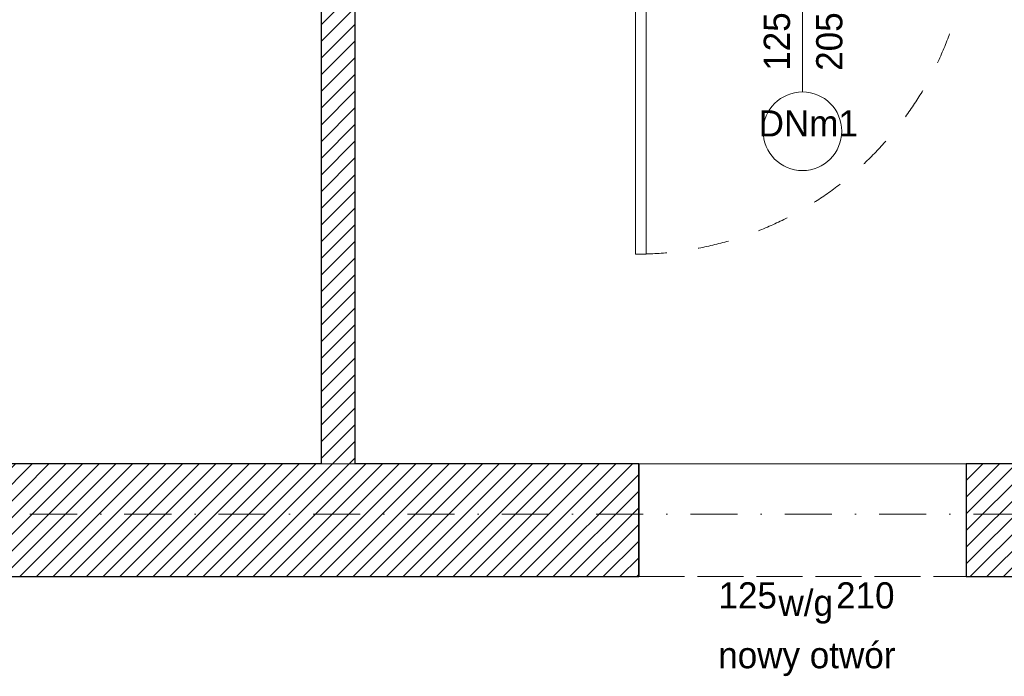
# Model space of a CAD drawing. Header units: millimetres. Extents: x 172139 to 266886, y 89525 to 138225.
# Tile 65 of 72: x 214600 to 218358, y 112587 to 115092. Entities that reach past the tile are written whole.
import ezdxf
from ezdxf.enums import TextEntityAlignment as Align

# ---------------------------------------------------------------- set-up
doc = ezdxf.new("R2010")
doc.units = ezdxf.units.MM
doc.header["$MEASUREMENT"] = 0
for name, pattern in [('Krawędzie ukryte', [225, 175, -50]), ('Kropki i Kreski', [360, 180, -90, 0, -90]), ('Przerywana', [240, 120, -120])]:
    doc.linetypes.add(name, pattern=pattern)
for name, color, linetype in [('Drzwi ArchiCAD', 7, 'Continuous'), ('Konstrukcja - Siatki mod', 7, 'Continuous'), ('KR_INW', 7, 'Continuous'), ('NAPIS_SODON', 7, 'Continuous'), ('ROZBUDOWA_NOWE_DZIAŁOWE', 7, 'Continuous'), ('Znaczniki drzwi ArchiCADa', 7, 'Continuous')]:
    doc.layers.add(name, color=color, linetype=linetype)
for name, color, linetype, lineweight, true_color in [('Drzwi ArchiCAD_Nr_pióra__24', 7, 'Continuous', 15, 0x029e21), ('Drzwi ArchiCAD_Nr_pióra__4', 7, 'Continuous', 13, 0x029e21), ('Konstrukcja - Siatki mod_Nr_pióra__48', 7, 'Continuous', 15, 0xa80f02), ('PREBUDOWA_NOWE_NADPROŻA_Nr_pióra__44', 7, 'Continuous', 13, 0x029e21), ('Znaczniki drzwi ArchiCADa_Nr_pióra__24', 7, 'Continuous', 15, 0x029e21), ('Znaczniki drzwi ArchiCADa_Nr_pióra__4', 7, 'Continuous', 13, 0x029e21)]:
    doc.layers.add(name, color=color, linetype=linetype, lineweight=lineweight, true_color=true_color)
for name, color, linetype, lineweight in [('Drzwi ArchiCAD_Nr_pióra__27', 7, 'Continuous', 25), ('KR_INW_Nr_pióra__101', 252, 'Continuous', 5), ('KR_INW_Nr_pióra__27', 7, 'Continuous', 25), ('NAPIS_SODON_Nr_pióra__121', 255, 'Continuous', 0), ('ROZBUDOWA_NOWE_DZIAŁOWE_Nr_pióra__27', 7, 'Continuous', 25), ('STREFA_NOWE_POM_Nr_pióra__121', 255, 'Continuous', 0)]:
    doc.layers.add(name, color=color, linetype=linetype, lineweight=lineweight)
doc.styles.add('GENERATED_STYLE_2', font='txt')
pattern_1 = [(45, (0, 0), (-31.819804, 31.819804), [])]

# ---------------------------------------------------------------- blocks, each defined once
blk = doc.blocks.new('Strop_2', base_point=(188316, 115154.1))
at = {"layer": 'NAPIS_SODON_Nr_pióra__121', "linetype": 'Continuous', "flags": 128}
blk.add_lwpolyline([(205315.4, 121145.6), (224463.2, 121145.6), (224463.2, 120284.7), (224843.2, 120284.7), (224843.2, 121525.6), (230445.6, 121525.6), (230445.6, 120284.7), (230445.6, 115394.1), (230442.2, 115394.1), (230443.9, 117003.9), (226439, 117009.8), (226379.4, 115221.6), (224893.2, 115252.5), (224893.2, 113397.6), (205242.2, 113397.6)], dxfattribs=at)
blk = doc.blocks.new('Ściana_7', base_point=(224463.2, 113397.6))
at = {"layer": 'KR_INW_Nr_pióra__101', "linetype": 'Continuous'}
h = blk.add_hatch(dxfattribs=at)
h.set_pattern_fill('Cegła_licówka', color=256, style=0, pattern_type=2)
h.set_pattern_definition(pattern_1)
h.paths.add_polyline_path([(218212.4, 113397.6), (218212.4, 112967.6), (222269.4, 112967.6), (222269.4, 113082.6), (222269.4, 113397.6)])
at = {"layer": 'KR_INW_Nr_pióra__27', "linetype": 'Continuous', "flags": 128}
for points in [[(218956.4, 113397.6), (218212.4, 113397.6)], [(218212.4, 113397.6), (218212.4, 112967.6)], [(218212.4, 112967.6), (222269.4, 112967.6)]]:
    blk.add_lwpolyline(points, dxfattribs=at)
blk = doc.blocks.new('Ściana_8', base_point=(215880.3, 113397.6))
at = {"layer": 'KR_INW_Nr_pióra__101', "linetype": 'Continuous'}
h = blk.add_hatch(dxfattribs=at)
h.set_pattern_fill('Cegła_licówka', color=256, style=0, pattern_type=2)
h.set_pattern_definition(pattern_1)
h.paths.add_polyline_path([(215880.3, 113397.6), (215880.3, 115166.8), (215750.3, 115166.8), (215750.3, 113397.6)])
at = {"layer": 'KR_INW_Nr_pióra__27', "linetype": 'Continuous', "flags": 128}
for points in [[(215750.3, 115166.8), (215750.3, 113397.6)], [(215880.3, 113397.6), (215880.3, 115166.8)]]:
    blk.add_lwpolyline(points, dxfattribs=at)
blk = doc.blocks.new('Drzwi 19_52')
at = {"layer": 'Drzwi ArchiCAD_Nr_pióra__24', "linetype": 'Continuous'}
for p, q in [((597, 0), (597, 1274)), ((597, 1274), (637, 1274)), ((637, 1274), (637, 0)), ((-637, 0), (-725, 0)), ((-725, 0), (-725, -115)), ((-637, -40), (-637, 0)), ((637, 0), (597, 0)), ((725, 0), (637, 0)), ((637, 0), (637, -40)), ((725, -115), (725, 0)), ((-625, -40), (-637, -40)), ((-625, -115), (-625, -40)), ((637, -40), (625, -40)), ((625, -40), (625, -115)), ((-725, -115), (-625, -115)), ((625, -115), (725, -115))]:
    blk.add_line(p, q, dxfattribs=at)
at = {"layer": 'Drzwi ArchiCAD_Nr_pióra__27', "linetype": 'Continuous'}
for p, q in [((-725, -115), (-725, 0)), ((725, -115), (725, 0))]:
    blk.add_line(p, q, dxfattribs=at)
at = {"layer": 'Drzwi ArchiCAD_Nr_pióra__4', "linetype": 'Przerywana'}
blk.add_arc((637, 0), 1274, 90, 180, dxfattribs=at)
blk = doc.blocks.new('Znacznik Wym 19_32')
at = {"layer": 'Znaczniki drzwi ArchiCADa_Nr_pióra__4', "linetype": 'Continuous'}
blk.add_line((0, -770), (0, 300), dxfattribs=at)
for start, end in [(0, 180), (180, 0)]:
    blk.add_arc((0, -920), 150, start, end, dxfattribs=at)
at = {"layer": 'Znaczniki drzwi ArchiCADa_Nr_pióra__4', "style": 'GENERATED_STYLE_2'}
for tag, rotation, p in [('AC_MarkerText_2', 90, (-17.6, -689.3)), ('AC_MarkerText_3', 90, (182.4, -689.3)), ('AC_WIDO_ID', 360, (-167.1, -970))]:
    blk.add_attdef(tag, text='', height=100, rotation=rotation, dxfattribs=at).set_placement(p, align=Align.BOTTOM_LEFT)
blk = doc.blocks.new('Ściana_135', base_point=(216862.4, 115586.8))
at = {"layer": 'ROZBUDOWA_NOWE_DZIAŁOWE_Nr_pióra__27', "linetype": 'Continuous'}
for p, q in [((216862.4, 115586.8), (216862.4, 115471.8)), ((218312.4, 115586.8), (218312.4, 115471.8)), ((216862.4, 115471.8), (216862.4, 115166.8)), ((218312.4, 115471.8), (218312.4, 115166.8))]:
    blk.add_line(p, q, dxfattribs=at)
at = {"layer": 'Drzwi ArchiCAD', "linetype": 'Continuous', "zscale": 1000, "rotation": 180}
blk.add_blockref('Drzwi 19_52', (217587.4, 115471.8), dxfattribs=at)
at = {"layer": 'Znaczniki drzwi ArchiCADa', "color": 104, "lineweight": 13, "true_color": 0x029e21}
ref = blk.add_blockref('Znacznik Wym 19_32', (217587.4, 115586.8), dxfattribs=at)
ref.add_attrib('AC_MarkerText_2', '125', dxfattribs={"layer": 'Znaczniki drzwi ArchiCADa_Nr_pióra__4', "color": 104, "true_color": 0x029e21, "height": 100, "rotation": 90, "style": 'GENERATED_STYLE_2'}).set_placement((217569.7, 114897.4), align=Align.BOTTOM_LEFT)
ref.add_attrib('AC_MarkerText_3', '205', dxfattribs={"layer": 'Znaczniki drzwi ArchiCADa_Nr_pióra__4', "color": 104, "true_color": 0x029e21, "height": 100, "rotation": 90, "style": 'GENERATED_STYLE_2'}).set_placement((217769.7, 114897.4), align=Align.BOTTOM_LEFT)
ref.add_attrib('AC_WIDO_ID', 'DNm1', dxfattribs={"layer": 'Znaczniki drzwi ArchiCADa_Nr_pióra__4', "color": 104, "true_color": 0x029e21, "height": 100, "rotation": 360, "style": 'GENERATED_STYLE_2'}).set_placement((217420.3, 114616.8), align=Align.BOTTOM_LEFT)
blk = doc.blocks.new('Ściana_137', base_point=(216962.4, 113397.6))
at = {"layer": 'KR_INW_Nr_pióra__101', "linetype": 'Continuous'}
h = blk.add_hatch(dxfattribs=at)
h.set_pattern_fill('Cegła_licówka', color=256, style=0, pattern_type=2)
h.set_pattern_definition(pattern_1)
h.paths.add_polyline_path([(216962.4, 113397.6), (210318.1, 113397.6), (210318.1, 112967.6), (216962.4, 112967.6)])
at = {"layer": 'KR_INW_Nr_pióra__27', "linetype": 'Continuous', "flags": 128}
for points in [[(215750.3, 113397.6), (210318.1, 113397.6)], [(216962.4, 113397.6), (215880.3, 113397.6)], [(216962.4, 112967.6), (216962.4, 113397.6)], [(210318.1, 112967.6), (216962.4, 112967.6)]]:
    blk.add_lwpolyline(points, dxfattribs=at)
blk = doc.blocks.new('Podstawowy znacznik okna-drzwi-świetlika')
at = {"layer": 'Znaczniki drzwi ArchiCADa_Nr_pióra__24', "style": 'GENERATED_STYLE_2'}
for tag, p in [('AC_WIDO_ID', (-112.5, 250)), ('AC_WIDO_A_SIZE', (-320.5, 48.3)), ('GS_Separator', (-128.5, 20.3)), ('AC_WIDO_B_SIZE', (128.5, 48.3))]:
    blk.add_attdef(tag, text='', height=100, dxfattribs=at).set_placement(p, align=Align.BOTTOM_LEFT)
blk = doc.blocks.new('Ściana_138', base_point=(218212.4, 113397.6))
at = {"layer": 'ROZBUDOWA_NOWE_DZIAŁOWE_Nr_pióra__27', "linetype": 'Continuous'}
for p, q in [((216962.4, 113397.6), (216962.4, 112967.6)), ((218212.4, 113397.6), (218212.4, 112967.6))]:
    blk.add_line(p, q, dxfattribs=at)
at = {"layer": 'Znaczniki drzwi ArchiCADa', "color": 104, "lineweight": 13, "true_color": 0x029e21}
ref = blk.add_blockref('Podstawowy znacznik okna-drzwi-świetlika', (217587.4, 112967.6), dxfattribs=dict(at, rotation=180))
ref.add_attrib('GS_Separator', ' w/g ', dxfattribs={"layer": 'Znaczniki drzwi ArchiCADa_Nr_pióra__4', "color": 104, "true_color": 0x029e21, "height": 100, "rotation": 360, "style": 'GENERATED_STYLE_2'}).set_placement((217458.9, 112787.8), align=Align.BOTTOM_LEFT)
ref.add_attrib('AC_WIDO_ID', 'nowy otwór', dxfattribs={"layer": 'Znaczniki drzwi ArchiCADa_Nr_pióra__4', "color": 104, "true_color": 0x029e21, "height": 100, "rotation": 360, "style": 'GENERATED_STYLE_2'}).set_placement((217266, 112587.8), align=Align.BOTTOM_LEFT)
ref.add_attrib('AC_WIDO_A_SIZE', '125', dxfattribs={"layer": 'Znaczniki drzwi ArchiCADa_Nr_pióra__4', "color": 104, "true_color": 0x029e21, "height": 100, "rotation": 360, "style": 'GENERATED_STYLE_2'}).set_placement((217266.9, 112815.9), align=Align.BOTTOM_LEFT)
ref.add_attrib('AC_WIDO_B_SIZE', '210', dxfattribs={"layer": 'Znaczniki drzwi ArchiCADa_Nr_pióra__4', "color": 104, "true_color": 0x029e21, "height": 100, "rotation": 360, "style": 'GENERATED_STYLE_2'}).set_placement((217715.8, 112815.9), align=Align.BOTTOM_LEFT)
blk = doc.blocks.new('Standardowy znacznik siatki_10')
at = {"layer": 'Konstrukcja - Siatki mod_Nr_pióra__48', "linetype": 'Kropki i Kreski'}
blk.add_line((1000, 0), (72912, 0), dxfattribs=at)

msp = doc.modelspace()

# ---------------------------------------------------------------- linework, layer by layer
at = {"layer": 'PREBUDOWA_NOWE_NADPROŻA_Nr_pióra__44', "linetype": 'Krawędzie ukryte'}
for p, q in [((218212.4, 113397.6), (216962.4, 113397.6)), ((216962.4, 112967.6), (218212.4, 112967.6))]:
    msp.add_line(p, q, dxfattribs=at)
at = {"layer": 'STREFA_NOWE_POM_Nr_pióra__121', "linetype": 'Continuous', "flags": 128}
msp.add_lwpolyline([(214351, 115146.8), (214176.7, 115146.8), (212299.9, 115146.8), (212299.9, 115147.1), (209976.4, 115147.1), (209095, 115147.1), (209110.2, 113397.6), (209438.1, 113397.6), (210318.1, 113397.6), (215750.3, 113397.6), (215750.3, 115146.8), (215056.7, 115146.8)], close=True, dxfattribs=at)

# ---------------------------------------------------------------- block references
at = {"layer": 'Konstrukcja - Siatki mod', "color": 8, "linetype": 'Continuous', "lineweight": 13, "zscale": 1000}
msp.add_blockref('Standardowy znacznik siatki_10', (177989.3, 113205.9), dxfattribs=at)
at = {"layer": 'KR_INW'}
for name, p in [('Ściana_8', (215880.3, 113397.6)), ('Ściana_7', (224463.2, 113397.6)), ('Ściana_137', (216962.4, 113397.6))]:
    msp.add_blockref(name, p, dxfattribs=at)
at = {"layer": 'NAPIS_SODON', "color": 255, "linetype": 'Continuous', "lineweight": 0}
msp.add_blockref('Strop_2', (188316, 115154.1), dxfattribs=at)
at = {"layer": 'ROZBUDOWA_NOWE_DZIAŁOWE'}
for name, p in [('Ściana_135', (216862.4, 115586.8)), ('Ściana_138', (218212.4, 113397.6))]:
    msp.add_blockref(name, p, dxfattribs=at)

doc.saveas('drawing.dxf')
